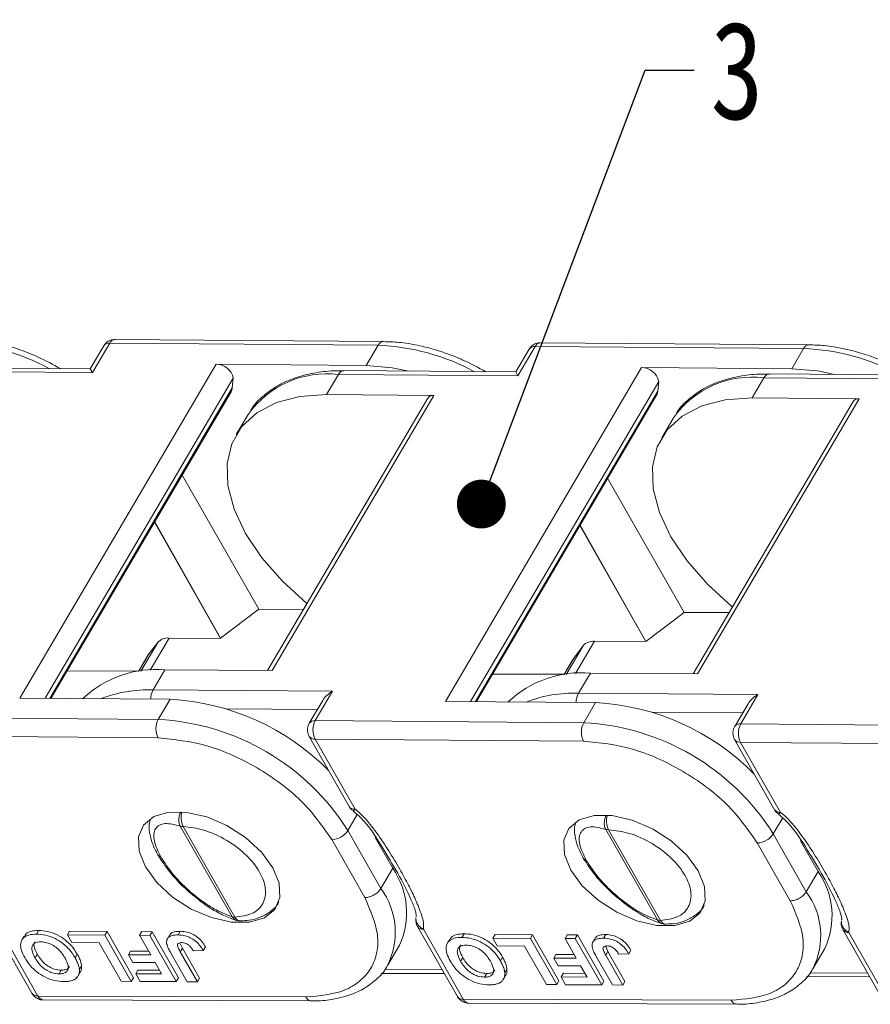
# Model space of a CAD drawing. Header units: millimetres. Extents: x 3186 to 3545, y -371 to -118.
# Tile 26 of 27: x 3460 to 3486, y -178 to -148. Entities that reach past the tile are written whole.
import ezdxf

# ---------------------------------------------------------------- set-up
doc = ezdxf.new("R2010")
doc.units = ezdxf.units.MM
doc.styles.get("Standard").update_dxf_attribs({"font": '仿宋_GB2312.ttf', "width": 0.8})
doc.dimstyles.new('副本 ISO-5', dxfattribs={"dimtxt": 3, "dimasz": 1.5, "dimexe": 1, "dimexo": 0.625, "dimgap": 0.5, "dimtad": 1, "dimtoh": 1, "dimdsep": 46, "dimtxsty": 'Standard', "dimcen": 2.5, "dimadec": 0, "dimazin": 0, "dimtfac": 1, "dimtmove": 0, "dimatfit": 3, "dimfxl": 0, "dimarcsym": 0})

msp = doc.modelspace()

# ---------------------------------------------------------------- linework, layer by layer
at = {"color": 7, "linetype": 'Continuous', "lineweight": 15}
for p, q in [((3462.947, -158.067), (3462.534, -158.769)), ((3462.601, -158.886), (3463.131, -157.985)), ((3463.131, -157.985), (3471.374, -158.049)), ((3471.538, -157.933), (3463.295, -157.869)), ((3471.374, -158.049), (3471.01, -158.668)), ((3475.664, -158.987), (3476.194, -158.086)), ((3476.194, -158.086), (3484.437, -158.149)), ((3484.601, -158.033), (3476.358, -157.97)), ((3476.01, -158.167), (3475.598, -158.869)), ((3484.437, -158.149), (3484.073, -158.768)), ((3466.399, -158.633), (3460.376, -168.881)), ((3466.399, -158.633), (3471.01, -158.668)), ((3457.091, -158.844), (3462.601, -158.886)), ((3462.534, -158.769), (3457.255, -158.728)), ((3462.601, -158.886), (3462.534, -158.769)), ((3469.79, -159.564), (3470.154, -158.944)), ((3470.154, -158.944), (3475.664, -158.987)), ((3475.598, -158.869), (3470.318, -158.828)), ((3470.318, -158.828), (3470.324, -158.829)), ((3479.463, -158.733), (3473.439, -168.982)), ((3475.664, -158.987), (3475.598, -158.869)), ((3479.463, -158.733), (3484.073, -158.768)), ((3488.661, -158.969), (3483.381, -158.929)), ((3483.381, -158.929), (3483.387, -158.929)), ((3461.148, -168.887), (3466.924, -159.06)), ((3466.924, -159.06), (3466.896, -159.358)), ((3474.211, -168.987), (3479.987, -159.161)), ((3479.987, -159.161), (3479.959, -159.458)), ((3482.853, -159.664), (3483.217, -159.044)), ((3483.217, -159.044), (3488.728, -159.087)), ((3466.896, -159.358), (3461.294, -168.888)), ((3461.327, -168.889), (3466.859, -159.476)), ((3468.116, -168.036), (3473.081, -159.589)), ((3473.081, -159.589), (3469.79, -159.564)), ((3479.959, -159.458), (3474.358, -168.989)), ((3474.39, -168.989), (3479.922, -159.576)), ((3472.897, -159.67), (3467.981, -168.035)), ((3485.96, -159.771), (3481.044, -168.135)), ((3481.179, -168.136), (3486.144, -159.689)), ((3486.144, -159.689), (3482.853, -159.664)), ((3467.38, -160.173), (3467.016, -160.793)), ((3480.444, -160.274), (3480.08, -160.893)), ((3467.711, -166.149), (3465.356, -162.033)), ((3480.775, -166.249), (3478.419, -162.133)), ((3466.532, -167.046), (3464.503, -163.484)), ((3466.534, -167.042), (3464.513, -163.468)), ((3479.595, -167.146), (3477.566, -163.584)), ((3479.598, -167.142), (3477.576, -163.568)), ((3467.711, -166.149), (3466.534, -167.042)), ((3469.085, -166.156), (3467.711, -166.149)), ((3480.775, -166.249), (3479.598, -167.142)), ((3482.148, -166.257), (3480.775, -166.249)), ((3464.371, -168.026), (3464.952, -167.037)), ((3464.952, -167.037), (3466.532, -167.046)), ((3466.532, -167.046), (3466.534, -167.042)), ((3477.434, -168.126), (3478.016, -167.137)), ((3478.016, -167.137), (3479.595, -167.146)), ((3479.595, -167.146), (3479.598, -167.142)), ((3464.604, -167.174), (3464.084, -168.057)), ((3464.316, -167.554), (3464.604, -167.174)), ((3477.667, -167.274), (3477.148, -168.157)), ((3477.379, -167.654), (3477.667, -167.274)), ((3464.308, -167.567), (3464.013, -168.068)), ((3464.014, -168.068), (3464.316, -167.554)), ((3464.316, -167.554), (3464.308, -167.567)), ((3477.371, -167.667), (3477.076, -168.168)), ((3477.077, -168.168), (3477.379, -167.654)), ((3477.379, -167.654), (3477.371, -167.667)), ((3461.824, -168.042), (3464.023, -168.051)), ((3464.461, -168.63), (3464.825, -168.01)), ((3464.825, -168.01), (3468.116, -168.036)), ((3474.887, -168.143), (3477.086, -168.151)), ((3477.525, -168.73), (3477.889, -168.111)), ((3477.889, -168.111), (3481.179, -168.136)), ((3469.972, -168.672), (3464.461, -168.63)), ((3469.442, -169.573), (3469.972, -168.672)), ((3464.986, -168.917), (3460.376, -168.881)), ((3464.986, -168.917), (3464.622, -169.536)), ((3469.671, -168.953), (3469.258, -169.655)), ((3483.035, -168.772), (3477.525, -168.73)), ((3482.505, -169.673), (3483.035, -168.772)), ((3466.718, -169.213), (3469.505, -169.234)), ((3478.049, -169.017), (3473.439, -168.982)), ((3478.049, -169.017), (3477.685, -169.636)), ((3482.734, -169.053), (3482.322, -169.755)), ((3464.622, -169.536), (3456.379, -169.473)), ((3477.685, -169.636), (3469.442, -169.573)), ((3479.781, -169.313), (3482.569, -169.334)), ((3490.748, -169.737), (3482.505, -169.673)), ((3464.618, -170.102), (3456.375, -170.039)), ((3469.256, -170.055), (3470.482, -172.208)), ((3469.438, -170.139), (3470.664, -172.292)), ((3477.681, -170.202), (3469.438, -170.139)), ((3482.319, -170.155), (3483.546, -172.309)), ((3482.501, -170.239), (3483.728, -172.392)), ((3490.744, -170.302), (3482.501, -170.239)), ((3470.444, -172.947), (3470.732, -172.458)), ((3483.507, -173.048), (3483.795, -172.558)), ((3465.297, -172.81), (3466.89, -175.593)), ((3465.385, -172.823), (3466.977, -175.606)), ((3471.458, -174.727), (3470.444, -172.947)), ((3471.822, -174.107), (3471.284, -173.163)), ((3478.36, -172.91), (3479.953, -175.693)), ((3478.448, -172.923), (3480.041, -175.706)), ((3484.521, -174.827), (3483.507, -173.048)), ((3470.965, -175.005), (3469.953, -173.227)), ((3484.029, -175.105), (3483.016, -173.327)), ((3484.885, -174.207), (3484.347, -173.263)), ((3471.822, -174.107), (3471.458, -174.727)), ((3484.885, -174.207), (3484.521, -174.827)), ((3466.977, -175.606), (3466.89, -175.593)), ((3459.517, -175.79), (3460.743, -177.943)), ((3459.699, -175.873), (3460.925, -178.027)), ((3472.535, -175.633), (3472.527, -175.69)), ((3472.58, -175.89), (3473.807, -178.043)), ((3480.041, -175.706), (3479.953, -175.693)), ((3485.598, -175.734), (3485.591, -175.79)), ((3460.502, -176.192), (3460.436, -176.304)), ((3460.881, -176.127), (3460.947, -176.014)), ((3461.835, -176.15), (3461.901, -176.038)), ((3461.835, -176.15), (3462.985, -176.157)), ((3461.97, -176.387), (3461.835, -176.15)), ((3461.901, -176.038), (3463.051, -176.044)), ((3463.051, -176.044), (3462.985, -176.157)), ((3462.985, -176.157), (3463.794, -177.577)), ((3463.051, -176.044), (3463.86, -177.465)), ((3464.051, -176.163), (3464.117, -176.05)), ((3464.051, -176.163), (3464.365, -176.165)), ((3464.394, -176.764), (3464.051, -176.163)), ((3464.117, -176.05), (3464.431, -176.052)), ((3464.431, -176.052), (3464.365, -176.165)), ((3464.365, -176.165), (3465.174, -177.585)), ((3464.431, -176.052), (3465.24, -177.473)), ((3464.989, -176.13), (3464.923, -176.243)), ((3465.297, -176.039), (3465.231, -176.152)), ((3472.762, -175.974), (3473.989, -178.127)), ((3473.944, -176.227), (3474.01, -176.114)), ((3474.898, -176.251), (3474.964, -176.138)), ((3474.964, -176.138), (3476.114, -176.144)), ((3476.114, -176.144), (3476.048, -176.257)), ((3476.114, -176.144), (3476.923, -177.565)), ((3477.114, -176.263), (3477.181, -176.151)), ((3477.181, -176.151), (3477.494, -176.152)), ((3477.494, -176.152), (3477.428, -176.265)), ((3477.494, -176.152), (3478.304, -177.573)), ((3478.052, -176.231), (3477.986, -176.343)), ((3478.36, -176.139), (3478.294, -176.252)), ((3485.643, -175.99), (3486.87, -178.143)), ((3485.825, -176.074), (3487.052, -178.227)), ((3462.806, -176.392), (3461.97, -176.387)), ((3463.48, -177.576), (3462.806, -176.392)), ((3465.299, -176.412), (3465.365, -176.557)), ((3466.071, -176.515), (3466.004, -176.628)), ((3471.661, -177.088), (3472.025, -176.469)), ((3473.565, -176.292), (3473.499, -176.405)), ((3474.898, -176.251), (3476.048, -176.257)), ((3475.033, -176.487), (3474.898, -176.251)), ((3475.869, -176.492), (3475.033, -176.487)), ((3476.544, -177.676), (3475.869, -176.492)), ((3476.048, -176.257), (3476.857, -177.678)), ((3477.114, -176.263), (3477.428, -176.265)), ((3477.457, -176.864), (3477.114, -176.263)), ((3477.428, -176.265), (3478.237, -177.686)), ((3478.362, -176.512), (3478.428, -176.657)), ((3460.841, -176.857), (3460.907, -176.745)), ((3462.133, -176.739), (3462.067, -176.851)), ((3463.77, -176.647), (3463.704, -176.76)), ((3463.838, -176.997), (3463.704, -176.76)), ((3463.704, -176.76), (3464.394, -176.764)), ((3463.77, -176.647), (3464.329, -176.651)), ((3465.509, -177.587), (3464.999, -176.692)), ((3465.299, -176.67), (3465.365, -176.557)), ((3465.299, -176.67), (3465.822, -177.589)), ((3465.365, -176.557), (3465.889, -177.476)), ((3465.701, -176.644), (3466.004, -176.628)), ((3476.833, -176.748), (3476.767, -176.86)), ((3476.833, -176.748), (3477.392, -176.751)), ((3478.572, -177.687), (3478.062, -176.792)), ((3478.362, -176.77), (3478.428, -176.657)), ((3478.362, -176.77), (3478.886, -177.689)), ((3478.428, -176.657), (3478.952, -177.577)), ((3478.764, -176.745), (3479.068, -176.728)), ((3479.134, -176.615), (3479.068, -176.728)), ((3484.724, -177.188), (3485.088, -176.569)), ((3462.266, -177.099), (3462.2, -177.212)), ((3464.529, -177.001), (3463.838, -176.997)), ((3464.726, -177.347), (3464.529, -177.001)), ((3473.904, -176.958), (3473.97, -176.845)), ((3475.197, -176.839), (3475.13, -176.951)), ((3476.902, -177.097), (3476.767, -176.86)), ((3476.767, -176.86), (3477.457, -176.864)), ((3477.592, -177.101), (3476.902, -177.097)), ((3477.789, -177.447), (3477.592, -177.101)), ((3461.577, -177.347), (3461.643, -177.234)), ((3462.159, -177.408), (3462.226, -177.295)), ((3463.997, -177.23), (3463.931, -177.342)), ((3464.066, -177.579), (3463.931, -177.342)), ((3463.931, -177.342), (3464.726, -177.347)), ((3463.997, -177.23), (3464.661, -177.233)), ((3471.468, -177.332), (3473.406, -177.34)), ((3473.338, -177.221), (3471.567, -177.215)), ((3474.64, -177.447), (3474.706, -177.335)), ((3475.223, -177.508), (3475.289, -177.396)), ((3475.329, -177.199), (3475.263, -177.312)), ((3477.06, -177.33), (3476.994, -177.442)), ((3477.129, -177.679), (3476.994, -177.442)), ((3476.994, -177.442), (3477.789, -177.447)), ((3477.06, -177.33), (3477.724, -177.334)), ((3484.531, -177.433), (3486.469, -177.44)), ((3486.402, -177.322), (3484.63, -177.315)), ((3463.794, -177.577), (3463.48, -177.576)), ((3463.86, -177.465), (3463.794, -177.577)), ((3465.174, -177.585), (3464.066, -177.579)), ((3465.24, -177.473), (3465.174, -177.585)), ((3465.822, -177.589), (3465.509, -177.587)), ((3465.889, -177.476), (3465.822, -177.589)), ((3476.857, -177.678), (3476.544, -177.676)), ((3476.923, -177.565), (3476.857, -177.678)), ((3478.237, -177.686), (3477.129, -177.679)), ((3478.304, -177.573), (3478.237, -177.686)), ((3478.886, -177.689), (3478.572, -177.687)), ((3478.952, -177.577), (3478.886, -177.689)), ((3469.151, -178.057), (3460.925, -178.027)), ((3461.089, -178.145), (3469.316, -178.175)), ((3482.214, -178.157), (3473.989, -178.127)), ((3474.153, -178.245), (3482.379, -178.276))]:
    msp.add_line(p, q, dxfattribs=at)
at = {"color": 7, "linetype": 'Continuous', "lineweight": 15, "flags": 128}
for points in [[(3471.01, -158.668), (3471.806, -158.737), (3472.319, -158.844)], [(3470.154, -158.944), (3470.189, -158.895), (3470.23, -158.858), (3470.273, -158.836), (3470.318, -158.828), (3470.318, -158.828)], [(3483.217, -159.044), (3483.253, -158.995), (3483.293, -158.958), (3483.336, -158.936), (3483.381, -158.929), (3483.381, -158.929)], [(3484.073, -158.768), (3484.869, -158.838), (3485.382, -158.944)], [(3469.79, -159.564), (3468.97, -159.622), (3468.249, -159.81), (3467.648, -160.121), (3467.188, -160.546), (3466.88, -161.071), (3466.736, -161.681), (3466.759, -162.357), (3466.948, -163.079), (3467.298, -163.825), (3467.798, -164.571), (3468.433, -165.295), (3469.183, -165.976), (3469.188, -165.98)], [(3482.853, -159.664), (3482.033, -159.723), (3481.312, -159.91), (3480.712, -160.221), (3480.251, -160.646), (3479.944, -161.171), (3479.799, -161.781), (3479.822, -162.458), (3480.011, -163.179), (3480.361, -163.925), (3480.861, -164.671), (3481.496, -165.396), (3482.246, -166.076), (3482.251, -166.08)], [(3468.141, -174.087), (3468.335, -174.566), (3468.355, -175.006), (3468.2, -175.371), (3467.88, -175.631), (3467.424, -175.764), (3466.867, -175.761), (3466.254, -175.621), (3465.636, -175.356), (3465.062, -174.988), (3464.579, -174.545), (3464.227, -174.064), (3464.032, -173.584), (3464.012, -173.144), (3464.168, -172.78), (3464.487, -172.52), (3464.944, -172.387), (3465.501, -172.39), (3466.113, -172.529), (3466.732, -172.794), (3467.305, -173.163), (3467.788, -173.606), (3468.141, -174.087)], [(3481.204, -174.187), (3481.399, -174.667), (3481.419, -175.107), (3481.263, -175.471), (3480.944, -175.731), (3480.487, -175.865), (3479.93, -175.861), (3479.317, -175.722), (3478.699, -175.457), (3478.126, -175.088), (3477.643, -174.645), (3477.29, -174.165), (3477.095, -173.685), (3477.075, -173.245), (3477.231, -172.88), (3477.551, -172.62), (3478.007, -172.487), (3478.564, -172.49), (3479.177, -172.63), (3479.795, -172.895), (3480.369, -173.263), (3480.851, -173.706), (3481.204, -174.187)]]:
    msp.add_lwpolyline(points, dxfattribs=at)
at = {"color": 7, "linetype": 'Continuous', "lineweight": 15}
for centre, radius, start, end in [((3458.055, -164.692), 6.748, 61.5411, 87.825), ((3463.109, -158.185), 0.201, 83.9322, 143.8729), ((3463.313, -158.07), 0.201, 95.2506, 155.1753), ((3471.553, -158.129), 0.196, 93.7227, 155.9302), ((3471.118, -164.792), 6.748, 61.5411, 87.825), ((3476.173, -158.286), 0.201, 83.9322, 143.8729), ((3476.377, -158.17), 0.201, 95.2506, 155.1753), ((3484.616, -158.229), 0.196, 93.7227, 155.9302), ((3484.181, -164.892), 6.748, 61.5411, 87.825), ((3466.406, -159.16), 0.527, 10.8877, 90.7184), ((3469.795, -161.878), 2.955, 83.0195, 144.7856), ((3479.469, -159.26), 0.527, 10.8877, 90.7184), ((3482.858, -161.978), 2.955, 83.0195, 144.7856), ((3466.618, -159.335), 0.279, 329.7209, 355.3059), ((3473.059, -159.789), 0.201, 83.869, 143.9361), ((3479.681, -159.435), 0.279, 329.7209, 355.3059), ((3486.122, -159.889), 0.201, 83.869, 143.9361), ((3464.916, -167.456), 0.421, 85.024, 137.8682), ((3477.979, -167.556), 0.421, 85.024, 137.8682), ((3464.561, -171.286), 3.286, 85.3906, 133.3475), ((3477.625, -171.386), 3.286, 85.3906, 133.3475), ((3464.32, -172.675), 4.048, 87.9921, 111.1629), ((3464.969, -168.905), 0.577, 151.5124, 180.7008), ((3464.593, -176.291), 7.385, 44.5383, 86.9522), ((3477.383, -172.776), 4.048, 87.9921, 111.1629), ((3478.032, -169.005), 0.577, 151.5124, 180.7008), ((3477.657, -176.392), 7.385, 44.5383, 86.9522), ((3465.166, -169.823), 0.615, 152.1632, 206.9523), ((3464.242, -176.859), 7.333, 32.2388, 87.028), ((3469.421, -169.773), 0.201, 83.9299, 143.8991), ((3469.986, -169.86), 0.615, 152.1632, 206.9523), ((3478.229, -169.923), 0.615, 152.1632, 206.9523), ((3477.305, -176.959), 7.333, 32.2388, 87.028), ((3482.484, -169.873), 0.201, 83.9299, 143.8991), ((3483.049, -169.96), 0.615, 152.1632, 206.9523), ((3469.419, -169.939), 0.201, 215.4026, 275.3183), ((3482.482, -170.039), 0.201, 215.4026, 275.3183), ((3470.646, -172.092), 0.2, 215.3787, 275.3204), ((3465.955, -172.552), 0.631, 163.7773, 205.403), ((3479.018, -172.652), 0.631, 163.7773, 205.403), ((3483.709, -172.192), 0.2, 215.3787, 275.3204), ((3465.382, -172.527), 0.296, 253.2112, 270.4622), ((3469.928, -172.612), 0.616, 272.3021, 326.9647), ((3478.445, -172.627), 0.296, 253.2112, 270.4622), ((3482.991, -172.712), 0.616, 272.3021, 326.9647), ((3464.742, -173.611), 0.156, 211.1851, 255.2599), ((3477.806, -173.711), 0.156, 211.1851, 255.2599), ((3469.862, -175.465), 2.384, 335.1079, 34.722), ((3482.926, -175.565), 2.384, 335.1079, 34.722), ((3469.63, -176.073), 2.27, 333.1258, 36.3634), ((3482.693, -176.173), 2.27, 333.1258, 36.3634), ((3467.162, -175.521), 0.203, 204.5564, 266.1641), ((3472.743, -175.774), 0.201, 215.4026, 275.3183), ((3480.226, -175.621), 0.203, 204.5564, 266.1641), ((3485.807, -175.874), 0.201, 215.4026, 275.3183), ((3460.907, -177.827), 0.2, 215.3787, 275.3204), ((3461.104, -177.952), 0.193, 202.5877, 265.7413), ((3473.97, -177.927), 0.2, 215.3787, 275.3204), ((3474.167, -178.053), 0.193, 202.5877, 265.7413)]:
    msp.add_arc(centre, radius, start, end, dxfattribs=at)
for centre in [(3470.133, -168.956), (3483.196, -169.056)]:
    msp.add_ellipse(centre, major_axis=(0.492, 0.279), ratio=0.577382, start_param=1.570796, end_param=2.356113, dxfattribs=at)
for points, knots in [([(3461.616, -158.762), (3461.391, -158.639), (3461.061, -158.458), (3460.539, -158.243), (3460.065, -158.078), (3459.509, -157.938), (3458.972, -157.849), (3458.634, -157.841), (3458.477, -157.837)], [0, 0, 0, 0, 0.218433, 0.320538, 0.488437, 0.660098, 0.841754, 1, 1, 1, 1]), ([(3463.295, -157.871), (3463.247, -157.875), (3463.151, -157.884), (3463.026, -157.957), (3462.973, -158.032), (3462.948, -158.067)], [0, 0, 0, 0, 0.34524, 0.687086, 1, 1, 1, 1]), ([(3474.68, -158.862), (3474.454, -158.739), (3474.124, -158.558), (3473.603, -158.344), (3473.128, -158.179), (3472.572, -158.038), (3472.035, -157.949), (3471.697, -157.941), (3471.54, -157.937)], [0, 0, 0, 0, 0.218433, 0.320538, 0.488437, 0.660098, 0.841754, 1, 1, 1, 1]), ([(3476.358, -157.971), (3476.31, -157.975), (3476.214, -157.984), (3476.09, -158.058), (3476.036, -158.132), (3476.011, -158.167)], [0, 0, 0, 0, 0.34524, 0.687086, 1, 1, 1, 1]), ([(3487.743, -158.962), (3487.518, -158.839), (3487.187, -158.659), (3486.666, -158.444), (3486.192, -158.279), (3485.635, -158.138), (3485.098, -158.049), (3484.76, -158.041), (3484.603, -158.037)], [0, 0, 0, 0, 0.218433, 0.320538, 0.488437, 0.660098, 0.841754, 1, 1, 1, 1]), ([(3470.323, -158.837), (3470.216, -158.835), (3469.892, -158.827), (3469.387, -158.894), (3468.816, -159.038), (3468.294, -159.267), (3467.848, -159.592), (3467.565, -159.858), (3467.474, -160.033), (3467.468, -160.044)], [0, 0, 0, 0, 0.084761, 0.2584768, 0.4346442, 0.6136153, 0.7966798, 0.9868078, 1, 1, 1, 1]), ([(3483.386, -158.938), (3483.28, -158.935), (3482.955, -158.927), (3482.45, -158.994), (3481.879, -159.138), (3481.358, -159.367), (3480.911, -159.693), (3480.628, -159.958), (3480.537, -160.133), (3480.531, -160.144)], [0, 0, 0, 0, 0.084761, 0.2584768, 0.4346442, 0.6136153, 0.7966798, 0.9868078, 1, 1, 1, 1]), ([(3469.259, -169.655), (3469.258, -169.657), (3469.235, -169.684), (3469.213, -169.754), (3469.207, -169.821), (3469.203, -169.855)], [0, 0, 0, 0, 0.030462, 0.507524, 1, 1, 1, 1]), ([(3469.203, -169.855), (3469.208, -169.907), (3469.214, -169.978), (3469.248, -170.039), (3469.257, -170.055)], [0, 0, 0, 0, 0.742746, 1, 1, 1, 1]), ([(3482.322, -169.755), (3482.321, -169.757), (3482.298, -169.784), (3482.277, -169.854), (3482.27, -169.921), (3482.266, -169.955)], [0, 0, 0, 0, 0.030462, 0.507524, 1, 1, 1, 1]), ([(3482.266, -169.955), (3482.271, -170.008), (3482.277, -170.078), (3482.311, -170.139), (3482.32, -170.155)], [0, 0, 0, 0, 0.742746, 1, 1, 1, 1]), ([(3470.483, -172.208), (3470.486, -172.213), (3470.506, -172.254), (3470.546, -172.302), (3470.593, -172.329), (3470.606, -172.336)], [0, 0, 0, 0, 0.096562, 0.759222, 1, 1, 1, 1]), ([(3470.664, -172.292), (3470.646, -172.31), (3470.618, -172.339), (3470.608, -172.34), (3470.604, -172.34)], [0, 0, 0, 0, 0.629945, 1, 1, 1, 1]), ([(3470.664, -172.292), (3470.705, -172.322), (3470.793, -172.388), (3471.037, -172.629), (3471.343, -173.028), (3471.71, -173.575), (3472.029, -174.109), (3472.303, -174.611), (3472.534, -175.084), (3472.688, -175.468), (3472.781, -175.775), (3472.768, -175.908), (3472.762, -175.974)], [0, 0, 0, 0, 0.028797, 0.062785, 0.204515, 0.34939, 0.500003, 0.62989, 0.750047, 0.877684, 0.939695, 1, 1, 1, 1]), ([(3465.297, -172.81), (3465.281, -172.771), (3465.256, -172.711), (3465.251, -172.611), (3465.262, -172.514), (3465.283, -172.436), (3465.307, -172.392), (3465.309, -172.388)], [0, 0, 0, 0, 0.324999, 0.497302, 0.676761, 0.969433, 1, 1, 1, 1]), ([(3470.603, -172.34), (3470.681, -172.409), (3471.069, -172.75), (3471.477, -173.424), (3471.992, -174.263), (3472.325, -174.918), (3472.496, -175.333), (3472.54, -175.498), (3472.546, -175.565), (3472.542, -175.586), (3472.54, -175.595)], [0, 0, 0, 0, 0.066152, 0.329032, 0.573515, 0.819732, 0.925285, 0.969239, 0.986768, 1, 1, 1, 1]), ([(3478.36, -172.91), (3478.344, -172.871), (3478.319, -172.811), (3478.315, -172.711), (3478.325, -172.614), (3478.346, -172.536), (3478.37, -172.493), (3478.372, -172.488)], [0, 0, 0, 0, 0.324999, 0.497302, 0.676761, 0.969433, 1, 1, 1, 1]), ([(3483.547, -172.308), (3483.549, -172.313), (3483.569, -172.354), (3483.609, -172.402), (3483.656, -172.429), (3483.669, -172.436)], [0, 0, 0, 0, 0.096562, 0.759222, 1, 1, 1, 1]), ([(3483.666, -172.44), (3483.744, -172.509), (3484.132, -172.85), (3484.54, -173.524), (3485.055, -174.363), (3485.388, -175.018), (3485.559, -175.434), (3485.603, -175.598), (3485.609, -175.665), (3485.605, -175.686), (3485.603, -175.696)], [0, 0, 0, 0, 0.066152, 0.329032, 0.573515, 0.819732, 0.925285, 0.969239, 0.986768, 1, 1, 1, 1]), ([(3483.728, -172.392), (3483.71, -172.411), (3483.681, -172.44), (3483.671, -172.44), (3483.667, -172.441)], [0, 0, 0, 0, 0.629945, 1, 1, 1, 1]), ([(3483.728, -172.392), (3483.768, -172.422), (3483.856, -172.488), (3484.1, -172.729), (3484.406, -173.129), (3484.773, -173.675), (3485.092, -174.209), (3485.366, -174.711), (3485.597, -175.184), (3485.751, -175.568), (3485.844, -175.875), (3485.831, -176.008), (3485.825, -176.074)], [0, 0, 0, 0, 0.028797, 0.062785, 0.204515, 0.34939, 0.500003, 0.62989, 0.750047, 0.877684, 0.939695, 1, 1, 1, 1]), ([(3464.372, -172.642), (3464.365, -172.659), (3464.327, -172.761), (3464.346, -173), (3464.427, -173.339), (3464.549, -173.575), (3464.609, -173.692)], [0, 0, 0, 0, 0.063479, 0.384975, 0.697513, 1, 1, 1, 1]), ([(3464.703, -173.762), (3464.62, -173.589), (3464.491, -173.322), (3464.477, -173.048), (3464.53, -172.882), (3464.65, -172.773), (3464.877, -172.706), (3465.132, -172.769), (3465.297, -172.81)], [0, 0, 0, 0, 0.233967, 0.362712, 0.492722, 0.623787, 0.756068, 1, 1, 1, 1]), ([(3465.385, -172.823), (3465.595, -172.847), (3466.031, -172.898), (3466.741, -173.225), (3467.349, -173.69), (3467.766, -174.22), (3467.956, -174.749), (3467.878, -175.211), (3467.54, -175.534), (3467.16, -175.583), (3466.977, -175.606)], [0, 0, 0, 0, 0.120249, 0.25, 0.379751, 0.5, 0.620249, 0.75, 0.879751, 1, 1, 1, 1]), ([(3477.435, -172.742), (3477.428, -172.759), (3477.39, -172.861), (3477.41, -173.1), (3477.49, -173.439), (3477.612, -173.676), (3477.672, -173.792)], [0, 0, 0, 0, 0.063479, 0.384975, 0.697513, 1, 1, 1, 1]), ([(3477.766, -173.862), (3477.683, -173.69), (3477.554, -173.422), (3477.54, -173.149), (3477.593, -172.982), (3477.713, -172.873), (3477.941, -172.806), (3478.195, -172.869), (3478.36, -172.91)], [0, 0, 0, 0, 0.233967, 0.362712, 0.492722, 0.623787, 0.756068, 1, 1, 1, 1]), ([(3478.448, -172.923), (3478.658, -172.947), (3479.094, -172.999), (3479.804, -173.326), (3480.413, -173.79), (3480.829, -174.32), (3481.019, -174.849), (3480.941, -175.312), (3480.603, -175.635), (3480.223, -175.683), (3480.041, -175.706)], [0, 0, 0, 0, 0.120249, 0.25, 0.379751, 0.5, 0.620249, 0.75, 0.879751, 1, 1, 1, 1]), ([(3464.609, -173.692), (3464.721, -173.864), (3464.962, -174.236), (3465.407, -174.702), (3465.709, -174.947), (3465.804, -175.024)], [0, 0, 0, 0, 0.371627, 0.801551, 1, 1, 1, 1]), ([(3466.89, -175.593), (3466.709, -175.525), (3466.43, -175.419), (3466.008, -175.147), (3465.683, -174.897), (3465.374, -174.616), (3465.012, -174.232), (3464.824, -173.946), (3464.703, -173.762)], [0, 0, 0, 0, 0.243932, 0.37608, 0.507278, 0.637157, 0.766033, 1, 1, 1, 1]), ([(3477.672, -173.792), (3477.784, -173.964), (3478.025, -174.336), (3478.47, -174.803), (3478.772, -175.047), (3478.867, -175.124)], [0, 0, 0, 0, 0.371627, 0.801551, 1, 1, 1, 1]), ([(3479.953, -175.693), (3479.772, -175.625), (3479.493, -175.519), (3479.072, -175.247), (3478.747, -174.997), (3478.438, -174.716), (3478.075, -174.333), (3477.887, -174.047), (3477.766, -173.862)], [0, 0, 0, 0, 0.243932, 0.37608, 0.507278, 0.637157, 0.766033, 1, 1, 1, 1]), ([(3465.804, -175.024), (3465.823, -175.04), (3465.966, -175.16), (3466.25, -175.348), (3466.651, -175.577), (3466.902, -175.663), (3467.031, -175.708)], [0, 0, 0, 0, 0.048066, 0.344785, 0.662, 1, 1, 1, 1]), ([(3469.151, -178.057), (3469.573, -178.019), (3470.223, -177.96), (3470.831, -177.582), (3471.174, -177.19), (3471.355, -176.701), (3471.395, -175.988), (3471.135, -175.392), (3470.965, -175.005)], [0, 0, 0, 0, 0.239602, 0.368454, 0.5, 0.631546, 0.760398, 1, 1, 1, 1]), ([(3467.149, -175.717), (3467.237, -175.715), (3467.452, -175.709), (3467.767, -175.62), (3468.073, -175.441), (3468.273, -175.265), (3468.321, -175.139), (3468.326, -175.126)], [0, 0, 0, 0, 0.174916, 0.430094, 0.693159, 0.969476, 1, 1, 1, 1]), ([(3478.867, -175.124), (3478.887, -175.141), (3479.029, -175.26), (3479.314, -175.448), (3479.714, -175.677), (3479.965, -175.764), (3480.094, -175.808)], [0, 0, 0, 0, 0.048066, 0.344785, 0.662, 1, 1, 1, 1]), ([(3480.212, -175.818), (3480.3, -175.815), (3480.515, -175.809), (3480.831, -175.72), (3481.136, -175.541), (3481.336, -175.366), (3481.384, -175.239), (3481.389, -175.226)], [0, 0, 0, 0, 0.174916, 0.430094, 0.693159, 0.969476, 1, 1, 1, 1]), ([(3482.214, -178.157), (3482.637, -178.119), (3483.286, -178.06), (3483.894, -177.682), (3484.238, -177.29), (3484.418, -176.801), (3484.458, -176.088), (3484.198, -175.493), (3484.029, -175.105)], [0, 0, 0, 0, 0.239602, 0.368454, 0.5, 0.631546, 0.760398, 1, 1, 1, 1]), ([(3467.028, -175.707), (3467.027, -175.707), (3467.006, -175.703), (3466.953, -175.674), (3466.915, -175.625), (3466.89, -175.593)], [0, 0, 0, 0, 0.019216, 0.359605, 1, 1, 1, 1]), ([(3472.535, -175.628), (3472.535, -175.65), (3472.534, -175.696), (3472.554, -175.764), (3472.59, -175.83), (3472.652, -175.907), (3472.719, -175.948), (3472.762, -175.974)], [0, 0, 0, 0, 0.165241, 0.350081, 0.505958, 0.68874, 1, 1, 1, 1]), ([(3467.033, -175.703), (3467.066, -175.716), (3467.106, -175.73), (3467.145, -175.722), (3467.151, -175.721)], [0, 0, 0, 0, 0.854208, 1, 1, 1, 1]), ([(3472.527, -175.69), (3472.532, -175.742), (3472.538, -175.813), (3472.572, -175.874), (3472.581, -175.889)], [0, 0, 0, 0, 0.742746, 1, 1, 1, 1]), ([(3480.091, -175.807), (3480.09, -175.807), (3480.069, -175.803), (3480.017, -175.774), (3479.978, -175.725), (3479.953, -175.693)], [0, 0, 0, 0, 0.019216, 0.359605, 1, 1, 1, 1]), ([(3480.096, -175.804), (3480.13, -175.816), (3480.169, -175.83), (3480.208, -175.823), (3480.214, -175.821)], [0, 0, 0, 0, 0.854208, 1, 1, 1, 1]), ([(3485.591, -175.79), (3485.595, -175.842), (3485.601, -175.913), (3485.635, -175.974), (3485.644, -175.99)], [0, 0, 0, 0, 0.742746, 1, 1, 1, 1]), ([(3485.598, -175.728), (3485.598, -175.75), (3485.597, -175.796), (3485.617, -175.864), (3485.653, -175.93), (3485.715, -176.007), (3485.783, -176.048), (3485.825, -176.074)], [0, 0, 0, 0, 0.165241, 0.350081, 0.505958, 0.68874, 1, 1, 1, 1]), ([(3460.523, -176.849), (3460.484, -176.773), (3460.406, -176.619), (3460.381, -176.4), (3460.465, -176.236), (3460.641, -176.139), (3460.798, -176.131), (3460.881, -176.127)], [0, 0, 0, 0, 0.204593, 0.411054, 0.622248, 0.800999, 1, 1, 1, 1]), ([(3460.516, -176.2), (3460.526, -176.174), (3460.558, -176.098), (3460.711, -176.029), (3460.866, -176.019), (3460.947, -176.014)], [0, 0, 0, 0, 0.1932973, 0.5750269, 1, 1, 1, 1]), ([(3460.881, -176.127), (3460.972, -176.132), (3461.155, -176.143), (3461.447, -176.25), (3461.703, -176.412), (3461.919, -176.617), (3462.014, -176.768), (3462.067, -176.851)], [0, 0, 0, 0, 0.205433, 0.413226, 0.595657, 0.776233, 1, 1, 1, 1]), ([(3460.947, -176.014), (3461.038, -176.02), (3461.221, -176.031), (3461.514, -176.137), (3461.769, -176.299), (3461.985, -176.504), (3462.081, -176.655), (3462.133, -176.739)], [0, 0, 0, 0, 0.205433, 0.413226, 0.595657, 0.776233, 1, 1, 1, 1]), ([(3464.88, -176.422), (3464.878, -176.387), (3464.872, -176.309), (3464.932, -176.219), (3465.054, -176.159), (3465.167, -176.154), (3465.231, -176.152)], [0, 0, 0, 0, 0.206451, 0.456836, 0.694177, 1, 1, 1, 1]), ([(3464.994, -176.134), (3464.999, -176.126), (3465.02, -176.087), (3465.124, -176.048), (3465.235, -176.042), (3465.297, -176.039)], [0, 0, 0, 0, 0.095595, 0.490784, 1, 1, 1, 1]), ([(3465.231, -176.152), (3465.302, -176.156), (3465.422, -176.163), (3465.608, -176.232), (3465.767, -176.332), (3465.905, -176.47), (3465.97, -176.573), (3466.004, -176.628)], [0, 0, 0, 0, 0.242194, 0.410832, 0.580073, 0.776537, 1, 1, 1, 1]), ([(3465.297, -176.039), (3465.368, -176.043), (3465.488, -176.051), (3465.674, -176.119), (3465.833, -176.219), (3465.972, -176.358), (3466.036, -176.46), (3466.071, -176.515)], [0, 0, 0, 0, 0.242194, 0.410832, 0.580073, 0.776537, 1, 1, 1, 1]), ([(3473.587, -176.949), (3473.548, -176.873), (3473.469, -176.72), (3473.444, -176.5), (3473.528, -176.336), (3473.705, -176.239), (3473.862, -176.231), (3473.944, -176.227)], [0, 0, 0, 0, 0.204593, 0.411054, 0.622248, 0.800999, 1, 1, 1, 1]), ([(3473.579, -176.3), (3473.59, -176.274), (3473.621, -176.198), (3473.774, -176.129), (3473.929, -176.119), (3474.01, -176.114)], [0, 0, 0, 0, 0.1932973, 0.5750269, 1, 1, 1, 1]), ([(3473.944, -176.227), (3474.035, -176.232), (3474.218, -176.243), (3474.511, -176.35), (3474.766, -176.512), (3474.982, -176.717), (3475.078, -176.868), (3475.13, -176.951)], [0, 0, 0, 0, 0.205433, 0.413226, 0.595657, 0.776233, 1, 1, 1, 1]), ([(3474.01, -176.114), (3474.101, -176.12), (3474.284, -176.131), (3474.577, -176.237), (3474.832, -176.399), (3475.048, -176.604), (3475.144, -176.755), (3475.197, -176.839)], [0, 0, 0, 0, 0.205433, 0.413226, 0.595657, 0.776233, 1, 1, 1, 1]), ([(3478.058, -176.234), (3478.062, -176.226), (3478.083, -176.187), (3478.187, -176.149), (3478.298, -176.142), (3478.36, -176.139)], [0, 0, 0, 0, 0.095595, 0.490784, 1, 1, 1, 1]), ([(3478.36, -176.139), (3478.431, -176.143), (3478.551, -176.151), (3478.738, -176.22), (3478.896, -176.32), (3479.035, -176.458), (3479.099, -176.561), (3479.134, -176.615)], [0, 0, 0, 0, 0.242194, 0.410832, 0.580073, 0.776537, 1, 1, 1, 1]), ([(3460.841, -176.857), (3460.802, -176.78), (3460.739, -176.658), (3460.738, -176.506), (3460.798, -176.415), (3460.899, -176.369), (3460.981, -176.365), (3461.017, -176.364)], [0, 0, 0, 0, 0.319116, 0.506214, 0.694344, 0.868092, 1, 1, 1, 1]), ([(3460.907, -176.745), (3460.869, -176.669), (3460.809, -176.548), (3460.798, -176.413), (3460.83, -176.372), (3460.84, -176.36)], [0, 0, 0, 0, 0.544466, 0.863688, 1, 1, 1, 1]), ([(3461.017, -176.364), (3461.078, -176.369), (3461.19, -176.378), (3461.365, -176.453), (3461.525, -176.559), (3461.661, -176.701), (3461.726, -176.806), (3461.759, -176.859)], [0, 0, 0, 0, 0.213563, 0.386192, 0.558454, 0.780281, 1, 1, 1, 1]), ([(3464.999, -176.692), (3464.978, -176.654), (3464.942, -176.59), (3464.901, -176.499), (3464.887, -176.448), (3464.88, -176.422)], [0, 0, 0, 0, 0.416831, 0.706738, 1, 1, 1, 1]), ([(3465.299, -176.67), (3465.28, -176.634), (3465.242, -176.564), (3465.207, -176.477), (3465.221, -176.423), (3465.256, -176.397), (3465.302, -176.389), (3465.336, -176.388), (3465.345, -176.388)], [0, 0, 0, 0, 0.272262, 0.546684, 0.659253, 0.771268, 0.935125, 1, 1, 1, 1]), ([(3465.345, -176.388), (3465.374, -176.39), (3465.424, -176.394), (3465.5, -176.426), (3465.539, -176.454), (3465.558, -176.467)], [0, 0, 0, 0, 0.410571, 0.709085, 1, 1, 1, 1]), ([(3465.558, -176.467), (3465.581, -176.489), (3465.622, -176.529), (3465.666, -176.589), (3465.689, -176.626), (3465.701, -176.644)], [0, 0, 0, 0, 0.3923864, 0.6950086, 1, 1, 1, 1]), ([(3473.904, -176.958), (3473.865, -176.881), (3473.802, -176.758), (3473.801, -176.606), (3473.861, -176.515), (3473.962, -176.469), (3474.044, -176.465), (3474.08, -176.464)], [0, 0, 0, 0, 0.319116, 0.506214, 0.694344, 0.868092, 1, 1, 1, 1]), ([(3473.97, -176.845), (3473.933, -176.769), (3473.872, -176.648), (3473.861, -176.514), (3473.894, -176.472), (3473.903, -176.46)], [0, 0, 0, 0, 0.544466, 0.863688, 1, 1, 1, 1]), ([(3474.08, -176.464), (3474.142, -176.469), (3474.253, -176.478), (3474.428, -176.553), (3474.588, -176.659), (3474.725, -176.801), (3474.79, -176.907), (3474.822, -176.959)], [0, 0, 0, 0, 0.213563, 0.386192, 0.558454, 0.780281, 1, 1, 1, 1]), ([(3477.944, -176.522), (3477.941, -176.487), (3477.936, -176.409), (3477.995, -176.319), (3478.117, -176.259), (3478.23, -176.254), (3478.294, -176.252)], [0, 0, 0, 0, 0.206451, 0.456836, 0.694177, 1, 1, 1, 1]), ([(3478.062, -176.792), (3478.041, -176.754), (3478.005, -176.69), (3477.965, -176.599), (3477.951, -176.548), (3477.944, -176.522)], [0, 0, 0, 0, 0.4168306, 0.7067378, 1, 1, 1, 1]), ([(3478.362, -176.77), (3478.343, -176.735), (3478.305, -176.664), (3478.27, -176.577), (3478.284, -176.523), (3478.319, -176.497), (3478.365, -176.489), (3478.399, -176.488), (3478.409, -176.488)], [0, 0, 0, 0, 0.272262, 0.546684, 0.659253, 0.771268, 0.935125, 1, 1, 1, 1]), ([(3478.294, -176.252), (3478.365, -176.256), (3478.485, -176.264), (3478.671, -176.332), (3478.83, -176.432), (3478.969, -176.57), (3479.033, -176.673), (3479.068, -176.728)], [0, 0, 0, 0, 0.242194, 0.410832, 0.580073, 0.776537, 1, 1, 1, 1]), ([(3478.409, -176.488), (3478.437, -176.491), (3478.487, -176.494), (3478.563, -176.526), (3478.602, -176.554), (3478.621, -176.568)], [0, 0, 0, 0, 0.410571, 0.709085, 1, 1, 1, 1]), ([(3461.643, -177.234), (3461.574, -177.229), (3461.456, -177.219), (3461.278, -177.139), (3461.124, -177.032), (3460.999, -176.894), (3460.937, -176.793), (3460.907, -176.745)], [0, 0, 0, 0, 0.24016, 0.407539, 0.574764, 0.796346, 1, 1, 1, 1]), ([(3462.133, -176.739), (3462.154, -176.776), (3462.197, -176.856), (3462.247, -176.979), (3462.26, -177.059), (3462.266, -177.099)], [0, 0, 0, 0, 0.308297, 0.650122, 1, 1, 1, 1]), ([(3478.621, -176.568), (3478.644, -176.59), (3478.686, -176.629), (3478.729, -176.689), (3478.753, -176.726), (3478.764, -176.745)], [0, 0, 0, 0, 0.392386, 0.695009, 1, 1, 1, 1]), ([(3461.716, -177.584), (3461.625, -177.578), (3461.442, -177.567), (3461.148, -177.458), (3460.891, -177.295), (3460.674, -177.086), (3460.577, -176.934), (3460.523, -176.849)], [0, 0, 0, 0, 0.203919, 0.410143, 0.593167, 0.774496, 1, 1, 1, 1]), ([(3461.577, -177.347), (3461.508, -177.341), (3461.39, -177.332), (3461.211, -177.252), (3461.058, -177.145), (3460.932, -177.007), (3460.871, -176.906), (3460.841, -176.857)], [0, 0, 0, 0, 0.24016, 0.407539, 0.574764, 0.796346, 1, 1, 1, 1]), ([(3461.759, -176.859), (3461.798, -176.936), (3461.86, -177.056), (3461.861, -177.205), (3461.803, -177.294), (3461.702, -177.341), (3461.616, -177.345), (3461.577, -177.347)], [0, 0, 0, 0, 0.319472, 0.499874, 0.681163, 0.852974, 1, 1, 1, 1]), ([(3461.893, -177.126), (3461.883, -177.144), (3461.858, -177.191), (3461.767, -177.228), (3461.682, -177.232), (3461.643, -177.234)], [0, 0, 0, 0, 0.244354, 0.651547, 1, 1, 1, 1]), ([(3462.067, -176.851), (3462.088, -176.889), (3462.131, -176.969), (3462.181, -177.091), (3462.194, -177.171), (3462.2, -177.212)], [0, 0, 0, 0, 0.308297, 0.650122, 1, 1, 1, 1]), ([(3462.266, -177.099), (3462.265, -177.133), (3462.263, -177.199), (3462.25, -177.267), (3462.226, -177.292), (3462.224, -177.294)], [0, 0, 0, 0, 0.476931, 0.954574, 1, 1, 1, 1]), ([(3469.312, -178.171), (3469.341, -178.173), (3469.562, -178.185), (3469.948, -178.14), (3470.458, -178.026), (3470.923, -177.826), (3471.318, -177.531), (3471.569, -177.281), (3471.642, -177.112), (3471.648, -177.097)], [0, 0, 0, 0, 0.027427, 0.209588, 0.394961, 0.583707, 0.777307, 0.979798, 1, 1, 1, 1]), ([(3474.779, -177.684), (3474.688, -177.678), (3474.505, -177.667), (3474.211, -177.558), (3473.954, -177.395), (3473.737, -177.187), (3473.64, -177.034), (3473.587, -176.949)], [0, 0, 0, 0, 0.203919, 0.410143, 0.593167, 0.774496, 1, 1, 1, 1]), ([(3474.64, -177.447), (3474.571, -177.442), (3474.453, -177.432), (3474.275, -177.352), (3474.121, -177.245), (3473.996, -177.107), (3473.934, -177.006), (3473.904, -176.958)], [0, 0, 0, 0, 0.24016, 0.407539, 0.574764, 0.796346, 1, 1, 1, 1]), ([(3474.706, -177.335), (3474.637, -177.329), (3474.519, -177.319), (3474.341, -177.24), (3474.187, -177.133), (3474.062, -176.994), (3474, -176.893), (3473.97, -176.845)], [0, 0, 0, 0, 0.24016, 0.407539, 0.574764, 0.796346, 1, 1, 1, 1]), ([(3474.822, -176.959), (3474.861, -177.036), (3474.923, -177.157), (3474.925, -177.306), (3474.866, -177.394), (3474.765, -177.442), (3474.679, -177.445), (3474.64, -177.447)], [0, 0, 0, 0, 0.319472, 0.499874, 0.681163, 0.852974, 1, 1, 1, 1]), ([(3475.13, -176.951), (3475.151, -176.989), (3475.194, -177.069), (3475.245, -177.192), (3475.257, -177.272), (3475.263, -177.312)], [0, 0, 0, 0, 0.308297, 0.650122, 1, 1, 1, 1]), ([(3475.197, -176.839), (3475.217, -176.877), (3475.26, -176.957), (3475.311, -177.079), (3475.323, -177.159), (3475.329, -177.199)], [0, 0, 0, 0, 0.308297, 0.650122, 1, 1, 1, 1]), ([(3462.2, -177.212), (3462.2, -177.246), (3462.2, -177.314), (3462.159, -177.424), (3462.096, -177.496), (3462.035, -177.526), (3462.028, -177.53)], [0, 0, 0, 0, 0.2508959, 0.5021661, 0.9405117, 1, 1, 1, 1]), ([(3474.956, -177.226), (3474.946, -177.244), (3474.921, -177.292), (3474.83, -177.328), (3474.745, -177.333), (3474.706, -177.335)], [0, 0, 0, 0, 0.244354, 0.651547, 1, 1, 1, 1]), ([(3475.263, -177.312), (3475.263, -177.346), (3475.263, -177.414), (3475.223, -177.524), (3475.159, -177.596), (3475.098, -177.627), (3475.091, -177.63)], [0, 0, 0, 0, 0.2508959, 0.5021661, 0.9405117, 1, 1, 1, 1]), ([(3475.329, -177.199), (3475.328, -177.233), (3475.326, -177.299), (3475.313, -177.368), (3475.289, -177.392), (3475.287, -177.394)], [0, 0, 0, 0, 0.476931, 0.954574, 1, 1, 1, 1]), ([(3482.375, -178.271), (3482.404, -178.273), (3482.625, -178.285), (3483.012, -178.24), (3483.521, -178.126), (3483.986, -177.926), (3484.381, -177.631), (3484.632, -177.381), (3484.705, -177.212), (3484.712, -177.197)], [0, 0, 0, 0, 0.027427, 0.209588, 0.394961, 0.583707, 0.777307, 0.979798, 1, 1, 1, 1]), ([(3462.028, -177.53), (3461.994, -177.543), (3461.932, -177.566), (3461.825, -177.582), (3461.752, -177.583), (3461.716, -177.584)], [0, 0, 0, 0, 0.372031, 0.683777, 1, 1, 1, 1]), ([(3475.091, -177.63), (3475.057, -177.643), (3474.995, -177.666), (3474.888, -177.682), (3474.815, -177.683), (3474.779, -177.684)], [0, 0, 0, 0, 0.372031, 0.683777, 1, 1, 1, 1]), ([(3460.744, -177.942), (3460.747, -177.948), (3460.767, -177.988), (3460.83, -178.056), (3460.942, -178.122), (3461.037, -178.153), (3461.087, -178.144), (3461.089, -178.144)], [0, 0, 0, 0, 0.041472, 0.326073, 0.640615, 0.981348, 1, 1, 1, 1]), ([(3473.808, -178.043), (3473.81, -178.048), (3473.83, -178.089), (3473.893, -178.156), (3474.005, -178.222), (3474.101, -178.253), (3474.15, -178.244), (3474.153, -178.244)], [0, 0, 0, 0, 0.041472, 0.326073, 0.640615, 0.981348, 1, 1, 1, 1]), ([(3469.151, -178.057), (3469.175, -178.091), (3469.221, -178.158), (3469.282, -178.169), (3469.312, -178.175)], [0, 0, 0, 0, 0.506625, 1, 1, 1, 1]), ([(3482.214, -178.157), (3482.238, -178.191), (3482.285, -178.258), (3482.345, -178.269), (3482.375, -178.275)], [0, 0, 0, 0, 0.506625, 1, 1, 1, 1])]:
    msp.add_open_spline(points, degree=3, knots=knots, dxfattribs=at)
for points in [[(3469.953, -173.227), (3469.667, -172.82), (3469.096, -172.005), (3467.687, -170.974), (3466.099, -170.25), (3465.111, -170.151), (3464.618, -170.102)], [(3483.016, -173.327), (3482.73, -172.92), (3482.159, -172.106), (3480.75, -171.075), (3479.162, -170.35), (3478.175, -170.251), (3477.681, -170.202)], [(3470.965, -175.005), (3471.011, -175.001), (3471.101, -174.993), (3471.248, -174.929), (3471.378, -174.837), (3471.431, -174.763), (3471.458, -174.727)], [(3484.029, -175.105), (3484.074, -175.101), (3484.164, -175.094), (3484.311, -175.029), (3484.441, -174.937), (3484.494, -174.864), (3484.521, -174.827)]]:
    msp.add_open_spline(points, degree=3, dxfattribs=at)

# ---------------------------------------------------------------- texts
at = {"color": 5, "lineweight": 9, "insert": (3481.577, -148.106), "char_height": 3, "width": 2.50007, "attachment_point": 1}
msp.add_mtext('3', dxfattribs=at)

# ---------------------------------------------------------------- leaders
at = {"color": 5, "lineweight": 9}
msp.add_leader([(3474.542, -162.923), (3479.577, -149.606), (3481.077, -149.606)], dimstyle='副本 ISO-5', override={"dimgap": 0.5, "dimtad": 0, "dimldrblk": 'Dot'}, dxfattribs=at)

doc.saveas('drawing.dxf')
